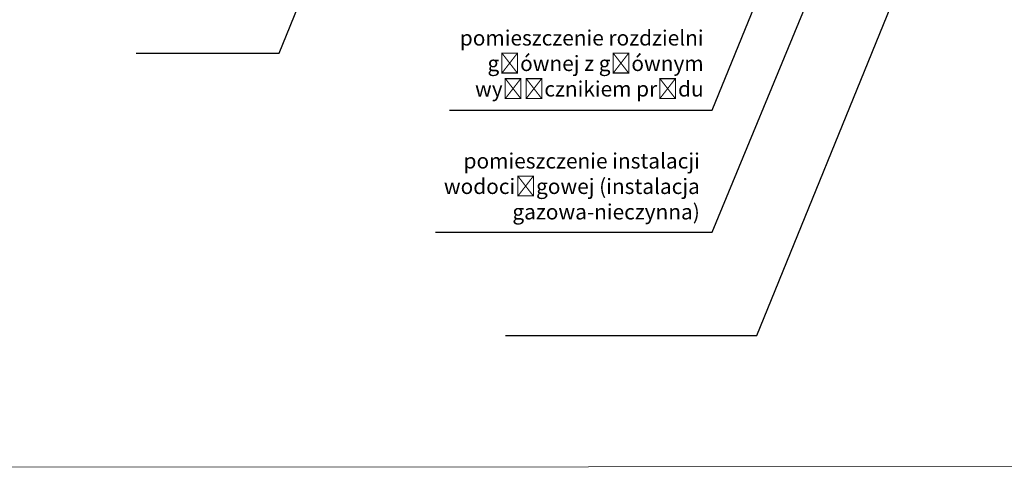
# Model space of a CAD drawing. Header units: centimetres. Extents: x -17621 to 77377, y -18613 to 66.
# Tile 1 of 173: x -16157 to -13259, y -18131 to -16813. Entities that reach past the tile are written whole.
import ezdxf

# ---------------------------------------------------------------- set-up
doc = ezdxf.new("R2010")
doc.units = ezdxf.units.CM
doc.layers.add('PDF3_WIDOKOWA', color=7, linetype='Continuous')
doc.layers.add('pomieszczenia', color=191, linetype='Continuous', lineweight=5)
doc.styles.add('PDF Century Gothic', font='GOTHIC.TTF')

msp = doc.modelspace()

# ---------------------------------------------------------------- linework, layer by layer
at = {"layer": 'PDF3_WIDOKOWA', "color": 7, "lineweight": 5, "true_color": 0xffffff}
msp.add_lwpolyline([(-17620.9, -18130.6), (-17620.9, -5206.1), (-1932.1, -5201.1), (-1932.1, -18125.6)], close=True, dxfattribs=at)
at = {"layer": 'pomieszczenia', "color": 240, "linetype": 'Continuous', "lineweight": 25, "true_color": 0xed1f24}
for p, q in [((-15392.9, -16911.1), (-15233.3, -16519.2)), ((-14118.9, -17079.7), (-13890.6, -16519.2)), ((-14118.9, -17438.7), (-13739, -16519.2)), ((-13987.4, -17742.4), (-13489.2, -16519.2)), ((-15813.7, -16911.1), (-15392.9, -16911.1)), ((-14891.7, -17079.7), (-14118.9, -17079.7)), ((-14933.4, -17438.7), (-14118.9, -17438.7)), ((-14726.9, -17742.4), (-13987.4, -17742.4))]:
    msp.add_line(p, q, dxfattribs=at)

# ---------------------------------------------------------------- texts
at = {"layer": 'pomieszczenia', "color": 240, "true_color": 0xed1f24, "char_height": 45, "attachment_point": 1, "style": 'PDF Century Gothic'}
for s, width, gutter_width, heights, insert in [('\\pxqr;pomieszczenie rozdzielni głównej z głównym wyłącznikiem prądu', 846.473, 11.8, [542.8], (-14990.3, -16844.1)), ('\\P\\pxqr;pomieszczenie instalacji wodociągowej (instalacja gazowa-nieczynna)', 901.22, 11, [438.7], (-15056.3, -17131))]:
    msp.add_mtext_dynamic_manual_height_columns(s, width=width, gutter_width=gutter_width, heights=heights, dxfattribs=dict(at, insert=insert))

doc.saveas('drawing.dxf')
